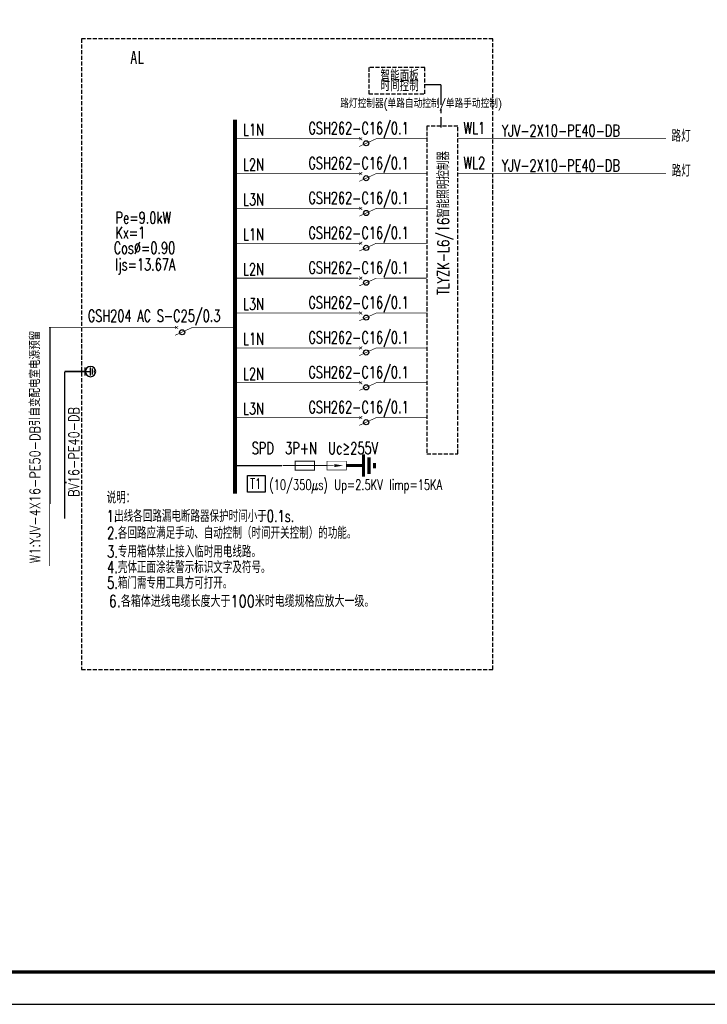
# Model space of a CAD drawing. Extents: x 499396 to 499732, y 3804753 to 3804872.
# Tile 26 of 41: x 499649 to 499692, y 3804753 to 3804814. Entities that reach past the tile are written whole.
import ezdxf

# ---------------------------------------------------------------- set-up
doc = ezdxf.new("R2010")
doc.units = 0
doc.linetypes.add('CENTER', pattern=[2, 1.25, -0.25, 0.25, -0.25])
doc.linetypes.add('DASH', pattern=[0.35, 0.25, -0.1])
doc.layers.get('0').update_dxf_attribs({"linetype": 'CONTINUOUS'})
for name, color, linetype in [('D', 1, 'CONTINUOUS'), ('DOTLN', 2, 'CONTINUOUS'), ('DW', 3, 'CONTINUOUS'), ('ELEMENT', 3, 'CONTINUOUS'), ('EQUIP-照明', 3, 'CONTINUOUS'), ('PUB_TITLE', 4, 'CONTINUOUS'), ('SIG_TEXT', 7, 'CONTINUOUS'), ('TEL_TEXT', 7, 'CONTINUOUS'), ('TH_WIRE2', 4, 'CONTINUOUS'), ('WIRE', 4, 'CONTINUOUS'), ('WIRE-应急', 1, 'DASH'), ('WIRE-照明', 1, 'CONTINUOUS'), ('WIRE-系统', 4, 'CONTINUOUS')]:
    doc.layers.add(name, color=color, linetype=linetype)
doc.styles.add('-宋体', font='txt', dxfattribs={"width": 0.8})
doc.styles.add('_HZTXT', font='txt.shx', dxfattribs={"width": 0.8, "bigfont": 'hztxt.shx'})
doc.styles.add('_TEL_DIM', font='SIMPLEX', dxfattribs={"width": 0.8, "height": 3.5, "bigfont": 'HZTXT'})
doc.styles.add('HZTXT', font='simplex.shx', dxfattribs={"width": 0.7, "height": 100, "bigfont": 'hztxt.shx'})
doc.styles.get("Standard").update_dxf_attribs({"font": 'rs.shx', "bigfont": 'hztxt.shx'})

# ---------------------------------------------------------------- blocks, each defined once
blk = doc.blocks.new('wrtgtg')
at = {"layer": 'PUB_TITLE'}
blk.add_lwpolyline([(-75296, -5841), (8804, -5841), (8804, 53559), (-75296, 53559)], close=True, dxfattribs=at)
at = {"layer": 'PUB_TITLE', "const_width": 100}
blk.add_lwpolyline([(-72796, -4841), (7804, -4841), (7804, 52559), (-72796, 52559)], close=True, dxfattribs=at)
blk = doc.blocks.new('$ELEMENT$00000576')
at = {"const_width": 0.02}
for points in [[(0, 0), (0, -0.25)], [(0, -1), (0, -0.75), (-0.25, -0.2)], [(-0.047, -0.297), (0.047, -0.203)], [(-0.047, -0.203), (0.047, -0.297)]]:
    blk.add_lwpolyline(points, dxfattribs=at)
at = {"flags": 9}
blk.add_attdef('S', (0, 0), '', height=0.00000667, dxfattribs=at)
blk = doc.blocks.new('$ELEMENT$00000454')
for points in [[(0, 0), (0, -0.375)], [(-0.25, -0.375), (0.25, -0.375)], [(-0.188, -0.5), (0.188, -0.5)], [(-0.062, -0.625), (0.062, -0.625)]]:
    blk.add_lwpolyline(points)
blk.add_lwpolyline([(0, -0.04, 1), (0, -0.707, 1), (0, -0.04, 1)], format="xyb")
at = {"flags": 9}
blk.add_attdef('S', (0, 0), '', height=0.00000667, dxfattribs=at)
blk = doc.blocks.new('A$C5D623A45')
at = {"layer": 'ELEMENT'}
blk.add_lwpolyline([(-596, 282), (0, 282), (0, -282), (-596, -282)], close=True, dxfattribs=at)
at = {"layer": 'TEL_TEXT', "style": '_HZTXT', "width": 0.7}
for s, p in [('T1', (-512, -168, -197884)), ('(10/350μs) Up=2.5KV Iimp=15KA', (136, -208, -197884))]:
    blk.add_text(s, height=350, dxfattribs=at).set_placement(p)
blk = doc.blocks.new('$element$00000390')
at = {"const_width": 0.07}
for points in [[(0, 0), (0, -0.375)], [(-0.25, -0.375), (0.25, -0.375)], [(-0.188, -0.5), (0.188, -0.5)], [(-0.062, -0.625), (0.062, -0.625)]]:
    blk.add_lwpolyline(points, dxfattribs=at)
at = {"flags": 9}
blk.add_attdef('S', (0, 0), '', height=0.00000667, dxfattribs=at)
blk = doc.blocks.new('$ELEMENT$00000582')
at = {"const_width": 0.0233}
for points in [[(0, 0), (0, -1)], [(-0.1, -0.283), (0.1, -0.283), (0.1, -0.717), (-0.1, -0.717), (-0.1, -0.283)]]:
    blk.add_lwpolyline(points, dxfattribs=at)
at = {"flags": 9}
blk.add_attdef('S', (0, 0), '', height=0.00000667, dxfattribs=at)
blk = doc.blocks.new('$ELEMENT$00000532')
at = {"const_width": 0.012}
for points in [[(0, 0), (0, -0.283)], [(-0.1, -0.283), (0.1, -0.283), (0.1, -0.717), (-0.1, -0.717), (-0.1, -0.283)], [(0, -1), (0, -0.567)]]:
    blk.add_lwpolyline(points, dxfattribs=at)
for points in [[(-0.033, -0.55), (0.033, -0.55), (0, -0.35), (0.033, -0.55)], [(0.033, -0.55), (0, -0.35), (-0.033, -0.55), (0.033, -0.55)], [(0, -0.367), (-0.033, -0.567), (0.033, -0.567), (0, -0.367)]]:
    blk.add_solid(points)
at = {"flags": 9}
blk.add_attdef('S', (0, 0), '', height=0.00000667, dxfattribs=at)
blk = doc.blocks.new('A$C75727F78')
at = {"layer": 'WIRE-系统', "color": 4, "const_width": 50}
blk.add_lwpolyline([(1589, 0), (0, 0)], dxfattribs=at)
at = {"layer": 'ELEMENT', "xscale": 1500, "yscale": 1500, "zscale": 1500}
for name, p, rotation in [('$element$00000390', (3772, -1), 90), ('$ELEMENT$00000582', (1603, 0), 90), ('$ELEMENT$00000532', (4178, 0), 270)]:
    blk.add_blockref(name, p, dxfattribs=dict(at, rotation=rotation))

msp = doc.modelspace()

# ---------------------------------------------------------------- linework, layer by layer
at = {"layer": 'D', "linetype": 'CENTER'}
for p, q in [((499675.367, 3804810.074), (499674.387, 3804810.074)), ((499675.367, 3804810.077), (499675.367, 3804807.425))]:
    msp.add_line(p, q, dxfattribs=at)
at = {"layer": 'DOTLN', "linetype": 'DASH'}
for points in [[(499653.145, 3804773.897), (499678.599, 3804773.897), (499678.599, 3804812.916), (499653.145, 3804812.916)], [(499670.921, 3804809.521), (499674.387, 3804809.521), (499674.387, 3804811.137), (499670.921, 3804811.137)], [(499674.506, 3804787.248), (499676.425, 3804787.248), (499676.425, 3804807.506), (499674.506, 3804807.506)]]:
    msp.add_lwpolyline(points, close=True, dxfattribs=at)
at = {"layer": 'EQUIP-照明'}
msp.add_line((499652.185, 3804785.505), (499652.185, 3804785.419), dxfattribs=at)
for centre in [(499670.76, 3804806.456), (499670.76, 3804804.299), (499670.76, 3804802.142), (499670.76, 3804799.984), (499670.76, 3804797.827), (499670.76, 3804795.669), (499659.372, 3804794.763), (499670.76, 3804793.512), (499670.76, 3804791.355), (499670.76, 3804789.197)]:
    msp.add_circle(centre, 0.159, dxfattribs=at)
at = {"layer": 'TH_WIRE2', "const_width": 0.0449}
for points in [[(499657.736, 3804795.053), (499651.142, 3804795.053)], [(499651.185, 3804795.079), (499651.185, 3804780.307)], [(499659.046, 3804795.053), (499657.596, 3804795.053)], [(499658.565, 3804795.053), (499659.046, 3804795.053)], [(499660.629, 3804795.053), (499660.008, 3804795.053)], [(499660.008, 3804795.053), (499662.653, 3804795.053)]]:
    msp.add_lwpolyline(points, dxfattribs=at)
at = {"layer": 'WIRE'}
msp.add_line((499651.185, 3804795.071), (499651.185, 3804784.15), dxfattribs=at)
at = {"layer": 'WIRE', "const_width": 0.241}
msp.add_lwpolyline([(499662.645, 3804807.917), (499662.645, 3804784.769)], dxfattribs=at)
at = {"layer": 'WIRE-应急', "const_width": 0.0962}
for points in [[(499653.349, 3804792.333), (499652.109, 3804792.333)], [(499652.109, 3804792.333), (499652.109, 3804783.218)]]:
    msp.add_lwpolyline(points, dxfattribs=at)
at = {"layer": 'WIRE-照明', "linetype": 'Continuous'}
msp.add_line((499653.349, 3804792.584), (499653.349, 3804792.083), dxfattribs=at)
at = {"layer": 'WIRE-系统', "const_width": 0.0421}
for points in [[(499662.645, 3804806.74), (499670.256, 3804806.74)], [(499671.865, 3804806.74), (499674.498, 3804806.74)], [(499676.422, 3804806.74), (499689.299, 3804806.74)], [(499662.645, 3804804.582), (499670.256, 3804804.582)], [(499671.865, 3804804.582), (499674.498, 3804804.582)], [(499676.422, 3804804.582), (499689.299, 3804804.582)], [(499662.645, 3804802.425), (499670.256, 3804802.425)], [(499671.865, 3804802.425), (499674.498, 3804802.425)], [(499662.645, 3804800.268), (499670.256, 3804800.268)], [(499671.865, 3804800.268), (499674.498, 3804800.268)], [(499662.645, 3804798.11), (499670.256, 3804798.11)], [(499671.865, 3804798.11), (499674.498, 3804798.11)], [(499662.645, 3804795.953), (499670.256, 3804795.953)], [(499671.865, 3804795.953), (499674.498, 3804795.953)], [(499662.645, 3804793.796), (499670.256, 3804793.796)], [(499671.865, 3804793.796), (499674.498, 3804793.796)], [(499662.645, 3804791.638), (499670.256, 3804791.638)], [(499671.865, 3804791.638), (499674.498, 3804791.638)], [(499662.645, 3804789.481), (499670.256, 3804789.481)], [(499671.865, 3804789.481), (499674.498, 3804789.481)]]:
    msp.add_lwpolyline(points, dxfattribs=at)

# ---------------------------------------------------------------- block references
at = {"xscale": 0.002, "yscale": 0.002, "zscale": 0.002}
msp.add_blockref('wrtgtg', (499714.511, 3804764.859), dxfattribs=at)
at = {"layer": 'ELEMENT', "rotation": 90}
for name, p, xscale, yscale, zscale in [('$ELEMENT$00000576', (499669.94, 3804806.74), 1.92456, 1.92456, 1.924559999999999), ('$ELEMENT$00000576', (499669.94, 3804804.582), 1.92456, 1.92456, 1.924559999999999), ('$ELEMENT$00000576', (499669.94, 3804802.425), 1.92456, 1.92456, 1.924559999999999), ('$ELEMENT$00000576', (499669.94, 3804800.268), 1.92456, 1.92456, 1.924559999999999), ('$ELEMENT$00000576', (499669.94, 3804798.11), 1.92456, 1.92456, 1.924559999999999), ('$ELEMENT$00000576', (499669.94, 3804795.953), 1.92456, 1.92456, 1.924559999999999), ('$ELEMENT$00000576', (499658.552, 3804795.056), 1.92456, 1.92456, 1.924559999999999), ('$ELEMENT$00000576', (499669.94, 3804793.796), 1.92456, 1.92456, 1.924559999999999), ('$ELEMENT$00000454', (499653.349, 3804792.333), 0.9622800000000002, 0.9622800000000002, 0.9622799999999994), ('$ELEMENT$00000576', (499669.94, 3804791.638), 1.92456, 1.92456, 1.924559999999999), ('$ELEMENT$00000576', (499669.94, 3804789.481), 1.92456, 1.92456, 1.924559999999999)]:
    msp.add_blockref(name, p, dxfattribs=dict(at, xscale=xscale, yscale=yscale, zscale=zscale))
at = {"layer": 'SIG_TEXT', "xscale": 0.001832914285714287, "yscale": 0.001832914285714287, "zscale": 0.001832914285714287}
msp.add_blockref('A$C5D623A45', (499664.516, 3804785.388), dxfattribs=at)
at = {"layer": 'WIRE-照明', "xscale": 0.001832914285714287, "yscale": 0.001832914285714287, "zscale": 0.001832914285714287}
msp.add_blockref('A$C75727F78', (499662.645, 3804786.513), dxfattribs=at)

# ---------------------------------------------------------------- texts
at = {"insert": (499654.834, 3804778.493), "char_height": 0.73317, "width": 16.28921, "attachment_point": 1, "style": '_TEL_DIM'}
msp.add_mtext('6.各箱体进线电缆长度大于100米时电缆规格应放大一级。', dxfattribs=at)
at = {"layer": 'DW', "style": '_HZTXT', "width": 0.8}
msp.add_text('路灯控制器(单路自动控制/单路手动控制)', height=0.49787, dxfattribs=at).set_placement((499669.151, 3804808.653))
at = {"layer": 'SIG_TEXT', "style": 'HZTXT', "width": 0.7}
for s, height, p in [('智能面板', 0.7332, (499671.645, 3804810.267)), ('时间控制', 0.7332, (499671.645, 3804809.673)), ('L1N', 0.7332, (499663.134, 3804806.93)), ('GSH262-C16/0.1', 0.73317, (499667.183, 3804807.022)), ('WL1', 0.7332, (499676.775, 3804807.033)), ('YJV-2X10-PE40-DB', 0.73317, (499679.143, 3804806.874)), ('路灯', 0.7332, (499689.648, 3804806.551)), ('L2N', 0.7332, (499663.134, 3804804.773)), ('GSH262-C16/0.1', 0.73317, (499667.183, 3804804.864)), ('WL2', 0.7332, (499676.775, 3804804.875)), ('YJV-2X10-PE40-DB', 0.73317, (499679.143, 3804804.717)), ('路灯', 0.7332, (499689.654, 3804804.394)), ('L3N', 0.7332, (499663.134, 3804802.615)), ('GSH262-C16/0.1', 0.73317, (499667.183, 3804802.707)), ('Pe=9.0kW', 0.7332, (499655.252, 3804801.484)), ('Kx=1', 0.7332, (499655.242, 3804800.563)), ('L1N', 0.7332, (499663.134, 3804800.458)), ('GSH262-C16/0.1', 0.73317, (499667.183, 3804800.549)), ('Cos%%C=0.90', 0.73317, (499655.14, 3804799.615)), ('Ijs=13.67A', 0.7332, (499655.233, 3804798.588)), ('L2N', 0.7332, (499663.134, 3804798.301)), ('GSH262-C16/0.1', 0.73317, (499667.183, 3804798.392)), ('L3N', 0.7332, (499663.134, 3804796.143)), ('GSH262-C16/0.1', 0.73317, (499667.183, 3804796.235)), ('GSH204 AC S-C25/0.3', 0.73317, (499653.538, 3804795.416)), ('GSH262-C16/0.1', 0.73317, (499667.183, 3804794.077)), ('L1N', 0.7332, (499663.134, 3804793.986)), ('L2N', 0.7332, (499663.134, 3804791.829)), ('GSH262-C16/0.1', 0.73317, (499667.183, 3804791.92)), ('GSH262-C16/0.1', 0.73317, (499667.183, 3804789.763)), ('L3N', 0.7332, (499663.134, 3804789.671)), ('SPD  3P+N  Uc≥255V      ', 0.73317, (499663.68, 3804787.226, -362.704)), ('说明：', 0.7332, (499654.704, 3804784.168)), ('出线各回路漏电断路器保护时间小于0.1s.', 0.73317, (499655.169, 3804783.025)), ('1.', 0.7332, (499654.711, 3804783.025)), ('2.各回路应满足手动、自动控制（时间开关控制）的功能。', 0.73317, (499654.739, 3804781.983)), ('3.专用箱体禁止接入临时用电线路。', 0.73317, (499654.739, 3804780.826)), ('4.壳体正面涂装警示标识文字及符号。', 0.73317, (499654.739, 3804779.858)), ('5.箱门需专用工具方可打开。', 0.73317, (499654.739, 3804778.891))]:
    msp.add_text(s, height=height, dxfattribs=at).set_placement(p)
msp.add_text('TLYZK-L6/16智能照明控制器', height=0.73317, rotation=90, dxfattribs=at).set_placement((499675.892, 3804797.072))
at = {"layer": 'TEL_TEXT', "style": '-宋体', "width": 0.8}
msp.add_text('AL', height=0.7939, dxfattribs=at).set_placement((499656.166, 3804811.364))
at = {"layer": 'TEL_TEXT', "style": '_TEL_DIM', "width": 0.8}
for s, p in [('W1:YJV-4X16-PE50-DB引自变配电室电源预留', (499650.586, 3804780.465)), ('BV16-PE40-DB', (499652.997, 3804784.567))]:
    msp.add_text(s, height=0.64152, rotation=90, dxfattribs=at).set_placement(p)

doc.saveas('drawing.dxf')
